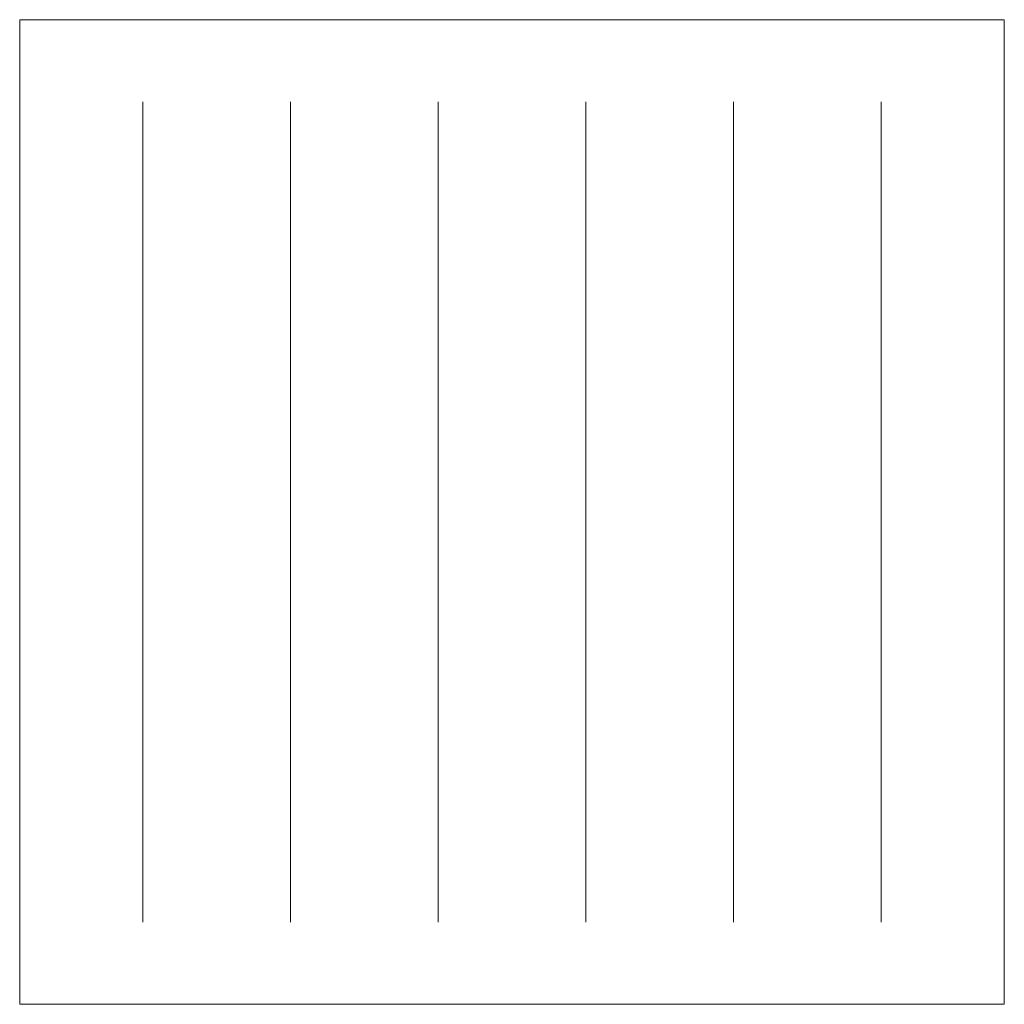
# Model space of a CAD drawing. Extents: x -686885 to -413214, y -23370 to 153194.
# Tile 37 of 145: x -650640 to -650520, y -6780 to -6660. Entities that reach past the tile are written whole.
import ezdxf

# ---------------------------------------------------------------- set-up
doc = ezdxf.new("R2010")
doc.units = 0
doc.header["$MEASUREMENT"] = 0
doc.layers.add('INWENT.ŚCIANY_Nr_Pióra__21', color=7, linetype='Continuous', lineweight=9)

msp = doc.modelspace()

# ---------------------------------------------------------------- linework, layer by layer
at = {"layer": 'INWENT.ŚCIANY_Nr_Pióra__21', "linetype": 'Continuous'}
for p, q in [((-650639.7, -6779.58), (-650639.7, -6659.58)), ((-650639.7, -6659.58), (-650519.7, -6659.58)), ((-650519.7, -6659.58), (-650519.7, -6779.58)), ((-650624.7, -6769.58), (-650624.7, -6669.58)), ((-650606.7, -6769.58), (-650606.7, -6669.58)), ((-650588.7, -6769.58), (-650588.7, -6669.58)), ((-650570.7, -6769.58), (-650570.7, -6669.58)), ((-650552.7, -6769.58), (-650552.7, -6669.58)), ((-650534.7, -6669.58), (-650534.7, -6769.58)), ((-650519.7, -6779.58), (-650639.7, -6779.58))]:
    msp.add_line(p, q, dxfattribs=at)

doc.saveas('drawing.dxf')
